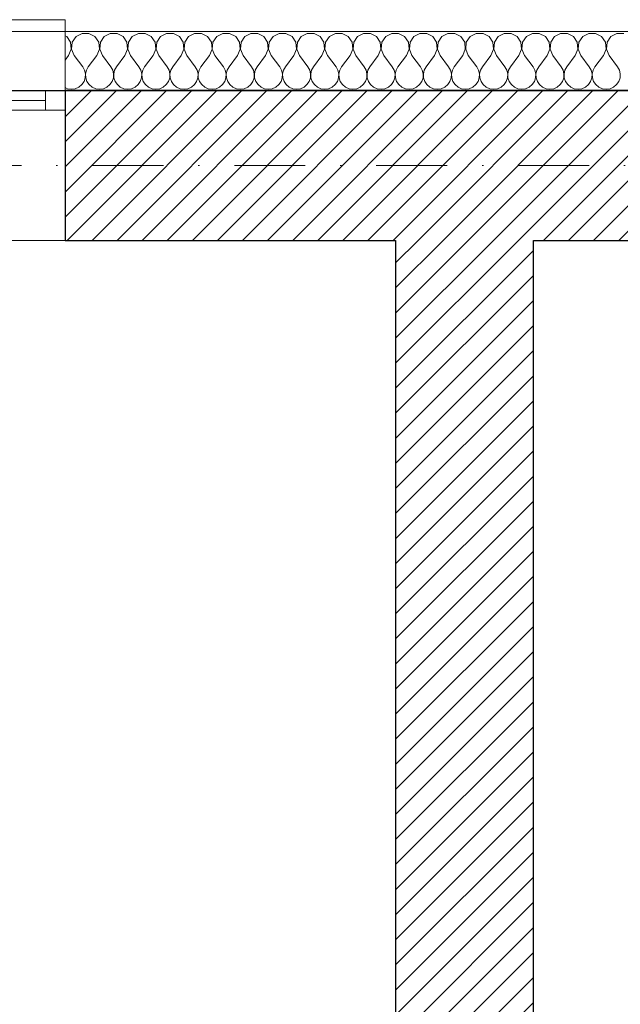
# Model space of a CAD drawing. Header units: millimetres. Extents: x 172139 to 266886, y 89525 to 138225.
# Tile 43 of 72: x 204012 to 205536, y 119207 to 121706. Entities that reach past the tile are written whole.
import ezdxf

# ---------------------------------------------------------------- set-up
doc = ezdxf.new("R2010")
doc.units = ezdxf.units.MM
doc.header["$MEASUREMENT"] = 0
doc.linetypes.add('Kropki i Kreski', pattern=[360, 180, -90, 0, -90])
for name, color, linetype in [('Konstrukcja - Siatki mod', 7, 'Continuous'), ('KR_INW', 7, 'Continuous'), ('NAPIS_SODON', 7, 'Continuous')]:
    doc.layers.add(name, color=color, linetype=linetype)
doc.layers.add('Konstrukcja - Siatki mod_Nr_pióra__48', color=7, linetype='Continuous', lineweight=15, true_color=0xa80f02)
doc.layers.add('KR_INW_Nr_pióra__102', color=7, linetype='Continuous', lineweight=5, true_color=0xcccccc)
for name, color, linetype, lineweight in [('KR_INW_Nr_pióra__101', 252, 'Continuous', 5), ('KR_INW_Nr_pióra__27', 7, 'Continuous', 25), ('KR_INW_Nr_pióra__47', 7, 'Continuous', 15), ('NAPIS_SODON_Nr_pióra__1', 7, 'Continuous', 13), ('NAPIS_SODON_Nr_pióra__121', 255, 'Continuous', 0), ('Okna ArchiCADa_Nr_pióra__1', 7, 'Continuous', 13)]:
    doc.layers.add(name, color=color, linetype=linetype, lineweight=lineweight)
pattern_1 = [(45, (0, 0), (-31.819804, 31.819804), [])]

# ---------------------------------------------------------------- blocks, each defined once
blk = doc.blocks.new('Strop_1', base_point=(179225, 121523.3))
at = {"layer": 'NAPIS_SODON_Nr_pióra__1', "linetype": 'Continuous', "flags": 128}
blk.add_lwpolyline([(179225, 121523.3), (179225.9, 107003.8), (250898.3, 107008.3), (250897.4, 121527.8)], close=True, dxfattribs=at)
blk = doc.blocks.new('Strop_2', base_point=(188316, 115154.1))
at = {"layer": 'NAPIS_SODON_Nr_pióra__121', "linetype": 'Continuous', "flags": 128}
blk.add_lwpolyline([(224893.2, 113397.6), (205242.2, 113397.6), (204667.3, 113397.6), (188316, 113397.6), (188316, 115154.1), (204667.3, 115154.1), (205241.5, 115154.1), (205242.2, 115154.1), (205242.2, 115394.1), (205241.5, 115154.1), (205174.5, 117823.2), (205315.4, 117824.8), (205315.4, 121145.6), (224463.2, 121145.6)], dxfattribs=at)
blk = doc.blocks.new('*X99')
at = {"layer": 'KR_INW_Nr_pióra__102', "linetype": 'Continuous'}
for p, q in [((204131.2, 121662.7), (204126.9, 121665)), ((204140.8, 121648.2), (204131.2, 121662.7)), ((204154.5, 121662.7), (204144.9, 121648.2)), ((204169.9, 121670.9), (204154.5, 121662.7)), ((204187.3, 121670.9), (204169.9, 121670.9)), ((204202.6, 121662.7), (204187.3, 121670.9)), ((204212.2, 121648.2), (204202.6, 121662.7)), ((204226, 121662.7), (204216.3, 121648.2)), ((204241.3, 121670.9), (204226, 121662.7)), ((204258.7, 121670.9), (204241.3, 121670.9)), ((204274, 121662.7), (204258.7, 121670.9)), ((204283.7, 121648.2), (204274, 121662.7)), ((204297.4, 121662.7), (204287.8, 121648.2)), ((204312.7, 121670.9), (204297.4, 121662.7)), ((204330.1, 121670.9), (204312.7, 121670.9)), ((204345.5, 121662.7), (204330.1, 121670.9)), ((204355.1, 121648.2), (204345.5, 121662.7)), ((204368.8, 121662.7), (204359.2, 121648.2)), ((204384.2, 121670.9), (204368.8, 121662.7)), ((204401.6, 121670.9), (204384.2, 121670.9)), ((204416.9, 121662.7), (204401.6, 121670.9)), ((204426.5, 121648.2), (204416.9, 121662.7)), ((204440.3, 121662.7), (204430.6, 121648.2)), ((204455.6, 121670.9), (204440.3, 121662.7)), ((204473, 121670.9), (204455.6, 121670.9)), ((204488.3, 121662.7), (204473, 121670.9)), ((204497.9, 121648.2), (204488.3, 121662.7)), ((204511.7, 121662.7), (204502.1, 121648.2)), ((204527, 121670.9), (204511.7, 121662.7)), ((204544.4, 121670.9), (204527, 121670.9)), ((204559.7, 121662.7), (204544.4, 121670.9)), ((204569.4, 121648.2), (204559.7, 121662.7)), ((204583.1, 121662.7), (204573.5, 121648.2)), ((204598.4, 121670.9), (204583.1, 121662.7)), ((204615.8, 121670.9), (204598.4, 121670.9)), ((204631.2, 121662.7), (204615.8, 121670.9)), ((204640.8, 121648.2), (204631.2, 121662.7)), ((204654.5, 121662.7), (204644.9, 121648.2)), ((204669.9, 121670.9), (204654.5, 121662.7)), ((204687.3, 121670.9), (204669.9, 121670.9)), ((204702.6, 121662.7), (204687.3, 121670.9)), ((204712.2, 121648.2), (204702.6, 121662.7)), ((204726, 121662.7), (204716.3, 121648.2)), ((204741.3, 121670.9), (204726, 121662.7)), ((204758.7, 121670.9), (204741.3, 121670.9)), ((204774, 121662.7), (204758.7, 121670.9)), ((204783.7, 121648.2), (204774, 121662.7)), ((204797.4, 121662.7), (204787.8, 121648.2)), ((204812.7, 121670.9), (204797.4, 121662.7)), ((204830.1, 121670.9), (204812.7, 121670.9)), ((204845.5, 121662.7), (204830.1, 121670.9)), ((204855.1, 121648.2), (204845.5, 121662.7)), ((204868.8, 121662.7), (204859.2, 121648.2)), ((204884.2, 121670.9), (204868.8, 121662.7)), ((204901.6, 121670.9), (204884.2, 121670.9)), ((204916.9, 121662.7), (204901.6, 121670.9)), ((204926.5, 121648.2), (204916.9, 121662.7)), ((204940.3, 121662.7), (204930.6, 121648.2)), ((204955.6, 121670.9), (204940.3, 121662.7)), ((204973, 121670.9), (204955.6, 121670.9)), ((204988.3, 121662.7), (204973, 121670.9)), ((204997.9, 121648.2), (204988.3, 121662.7)), ((205011.7, 121662.7), (205002.1, 121648.2)), ((205027, 121670.9), (205011.7, 121662.7)), ((205044.4, 121670.9), (205027, 121670.9)), ((205059.7, 121662.7), (205044.4, 121670.9)), ((205069.4, 121648.2), (205059.7, 121662.7)), ((205083.1, 121662.7), (205073.5, 121648.2)), ((205098.4, 121670.9), (205083.1, 121662.7)), ((205115.8, 121670.9), (205098.4, 121670.9)), ((205131.2, 121662.7), (205115.8, 121670.9)), ((205140.8, 121648.2), (205131.2, 121662.7)), ((205154.5, 121662.7), (205144.9, 121648.2)), ((205169.9, 121670.9), (205154.5, 121662.7)), ((205187.3, 121670.9), (205169.9, 121670.9)), ((205202.6, 121662.7), (205187.3, 121670.9)), ((205212.2, 121648.2), (205202.6, 121662.7)), ((205226, 121662.7), (205216.3, 121648.2)), ((205241.3, 121670.9), (205226, 121662.7)), ((205258.7, 121670.9), (205241.3, 121670.9)), ((205274, 121662.7), (205258.7, 121670.9)), ((205283.7, 121648.2), (205274, 121662.7)), ((205297.4, 121662.7), (205287.8, 121648.2)), ((205312.7, 121670.9), (205297.4, 121662.7)), ((205330.1, 121670.9), (205312.7, 121670.9)), ((205345.5, 121662.7), (205330.1, 121670.9)), ((205355.1, 121648.2), (205345.5, 121662.7)), ((205368.8, 121662.7), (205359.2, 121648.2)), ((205384.2, 121670.9), (205368.8, 121662.7)), ((205401.6, 121670.9), (205384.2, 121670.9)), ((205416.9, 121662.7), (205401.6, 121670.9)), ((205426.5, 121648.2), (205416.9, 121662.7)), ((205440.3, 121662.7), (205430.6, 121648.2)), ((205455.6, 121670.9), (205440.3, 121662.7)), ((205473, 121670.9), (205455.6, 121670.9)), ((205488.3, 121662.7), (205473, 121670.9)), ((205497.9, 121648.2), (205488.3, 121662.7)), ((205511.7, 121662.7), (205502.1, 121648.2)), ((205527, 121670.9), (205511.7, 121662.7)), ((205544.4, 121670.9), (205527, 121670.9)), ((204135.7, 121614.9), (204142.4, 121630.9)), ((204142.4, 121630.9), (204140.8, 121648.2)), ((204144.9, 121648.2), (204143.3, 121630.9)), ((204143.3, 121630.9), (204150, 121614.9)), ((204207.1, 121614.9), (204213.9, 121630.9)), ((204213.9, 121630.9), (204212.2, 121648.2)), ((204216.3, 121648.2), (204214.7, 121630.9)), ((204214.7, 121630.9), (204221.4, 121614.9)), ((204278.6, 121614.9), (204285.3, 121630.9)), ((204285.3, 121630.9), (204283.7, 121648.2)), ((204287.8, 121648.2), (204286.1, 121630.9)), ((204286.1, 121630.9), (204292.9, 121614.9)), ((204350, 121614.9), (204356.7, 121630.9)), ((204356.7, 121630.9), (204355.1, 121648.2)), ((204359.2, 121648.2), (204357.6, 121630.9)), ((204357.6, 121630.9), (204364.3, 121614.9)), ((204421.4, 121614.9), (204428.2, 121630.9)), ((204428.2, 121630.9), (204426.5, 121648.2)), ((204430.6, 121648.2), (204429, 121630.9)), ((204429, 121630.9), (204435.7, 121614.9)), ((204492.9, 121614.9), (204499.6, 121630.9)), ((204499.6, 121630.9), (204497.9, 121648.2)), ((204502.1, 121648.2), (204500.4, 121630.9)), ((204500.4, 121630.9), (204507.1, 121614.9)), ((204564.3, 121614.9), (204571, 121630.9)), ((204571, 121630.9), (204569.4, 121648.2)), ((204573.5, 121648.2), (204571.8, 121630.9)), ((204571.8, 121630.9), (204578.6, 121614.9)), ((204635.7, 121614.9), (204642.4, 121630.9)), ((204642.4, 121630.9), (204640.8, 121648.2)), ((204644.9, 121648.2), (204643.3, 121630.9)), ((204643.3, 121630.9), (204650, 121614.9)), ((204707.1, 121614.9), (204713.9, 121630.9)), ((204713.9, 121630.9), (204712.2, 121648.2)), ((204716.3, 121648.2), (204714.7, 121630.9)), ((204714.7, 121630.9), (204721.4, 121614.9)), ((204778.6, 121614.9), (204785.3, 121630.9)), ((204785.3, 121630.9), (204783.7, 121648.2)), ((204787.8, 121648.2), (204786.1, 121630.9)), ((204786.1, 121630.9), (204792.9, 121614.9)), ((204850, 121614.9), (204856.7, 121630.9)), ((204856.7, 121630.9), (204855.1, 121648.2)), ((204859.2, 121648.2), (204857.6, 121630.9)), ((204857.6, 121630.9), (204864.3, 121614.9)), ((204921.4, 121614.9), (204928.2, 121630.9)), ((204928.2, 121630.9), (204926.5, 121648.2)), ((204930.6, 121648.2), (204929, 121630.9)), ((204929, 121630.9), (204935.7, 121614.9)), ((204992.9, 121614.9), (204999.6, 121630.9)), ((204999.6, 121630.9), (204997.9, 121648.2)), ((205002.1, 121648.2), (205000.4, 121630.9)), ((205000.4, 121630.9), (205007.1, 121614.9)), ((205064.3, 121614.9), (205071, 121630.9)), ((205071, 121630.9), (205069.4, 121648.2)), ((205073.5, 121648.2), (205071.8, 121630.9)), ((205071.8, 121630.9), (205078.6, 121614.9)), ((205135.7, 121614.9), (205142.4, 121630.9)), ((205142.4, 121630.9), (205140.8, 121648.2)), ((205144.9, 121648.2), (205143.3, 121630.9)), ((205143.3, 121630.9), (205150, 121614.9)), ((205207.1, 121614.9), (205213.9, 121630.9)), ((205213.9, 121630.9), (205212.2, 121648.2)), ((205216.3, 121648.2), (205214.7, 121630.9)), ((205214.7, 121630.9), (205221.4, 121614.9)), ((205278.6, 121614.9), (205285.3, 121630.9)), ((205285.3, 121630.9), (205283.7, 121648.2)), ((205287.8, 121648.2), (205286.1, 121630.9)), ((205286.1, 121630.9), (205292.9, 121614.9)), ((205350, 121614.9), (205356.7, 121630.9)), ((205356.7, 121630.9), (205355.1, 121648.2)), ((205359.2, 121648.2), (205357.6, 121630.9)), ((205357.6, 121630.9), (205364.3, 121614.9)), ((205421.4, 121614.9), (205428.2, 121630.9)), ((205428.2, 121630.9), (205426.5, 121648.2)), ((205430.6, 121648.2), (205429, 121630.9)), ((205429, 121630.9), (205435.7, 121614.9)), ((205492.9, 121614.9), (205499.6, 121630.9)), ((205499.6, 121630.9), (205497.9, 121648.2)), ((205502.1, 121648.2), (205500.4, 121630.9)), ((205500.4, 121630.9), (205507.1, 121614.9)), ((204135.7, 121614.9), (204126.9, 121603.2)), ((204150, 121614.9), (204171.4, 121586.3)), ((204207.1, 121614.9), (204185.7, 121586.3)), ((204221.4, 121614.9), (204242.9, 121586.3)), ((204278.6, 121614.9), (204257.1, 121586.3)), ((204292.9, 121614.9), (204314.3, 121586.3)), ((204350, 121614.9), (204328.6, 121586.3)), ((204364.3, 121614.9), (204385.7, 121586.3)), ((204421.4, 121614.9), (204400, 121586.3)), ((204435.7, 121614.9), (204457.1, 121586.3)), ((204492.9, 121614.9), (204471.4, 121586.3)), ((204507.1, 121614.9), (204528.6, 121586.3)), ((204564.3, 121614.9), (204542.9, 121586.3)), ((204578.6, 121614.9), (204600, 121586.3)), ((204635.7, 121614.9), (204614.3, 121586.3)), ((204650, 121614.9), (204671.4, 121586.3)), ((204707.1, 121614.9), (204685.7, 121586.3)), ((204721.4, 121614.9), (204742.9, 121586.3)), ((204778.6, 121614.9), (204757.1, 121586.3)), ((204792.9, 121614.9), (204814.3, 121586.3)), ((204850, 121614.9), (204828.6, 121586.3)), ((204864.3, 121614.9), (204885.7, 121586.3)), ((204921.4, 121614.9), (204900, 121586.3)), ((204935.7, 121614.9), (204957.1, 121586.3)), ((204992.9, 121614.9), (204971.4, 121586.3)), ((205007.1, 121614.9), (205028.6, 121586.3)), ((205064.3, 121614.9), (205042.9, 121586.3)), ((205078.6, 121614.9), (205100, 121586.3)), ((205135.7, 121614.9), (205114.3, 121586.3)), ((205150, 121614.9), (205171.4, 121586.3)), ((205207.1, 121614.9), (205185.7, 121586.3)), ((205221.4, 121614.9), (205242.9, 121586.3)), ((205278.6, 121614.9), (205257.1, 121586.3)), ((205292.9, 121614.9), (205314.3, 121586.3)), ((205350, 121614.9), (205328.6, 121586.3)), ((205364.3, 121614.9), (205385.7, 121586.3)), ((205421.4, 121614.9), (205400, 121586.3)), ((205435.7, 121614.9), (205457.1, 121586.3)), ((205492.9, 121614.9), (205471.4, 121586.3)), ((205507.1, 121614.9), (205528.6, 121586.3)), ((204176.2, 121577.7), (204171.4, 121586.3)), ((204178.4, 121568.1), (204176.2, 121577.7)), ((204180.9, 121577.7), (204178.7, 121568.1)), ((204185.7, 121586.3), (204180.9, 121577.7)), ((204247.6, 121577.7), (204242.9, 121586.3)), ((204249.9, 121568.1), (204247.6, 121577.7)), ((204252.4, 121577.7), (204250.1, 121568.1)), ((204257.1, 121586.3), (204252.4, 121577.7)), ((204319.1, 121577.7), (204314.3, 121586.3)), ((204321.3, 121568.1), (204319.1, 121577.7)), ((204323.8, 121577.7), (204321.6, 121568.1)), ((204328.6, 121586.3), (204323.8, 121577.7)), ((204390.5, 121577.7), (204385.7, 121586.3)), ((204392.7, 121568.1), (204390.5, 121577.7)), ((204395.2, 121577.7), (204393, 121568.1)), ((204400, 121586.3), (204395.2, 121577.7)), ((204461.9, 121577.7), (204457.1, 121586.3)), ((204464.1, 121568.1), (204461.9, 121577.7)), ((204466.7, 121577.7), (204464.4, 121568.1)), ((204471.4, 121586.3), (204466.7, 121577.7)), ((204533.3, 121577.7), (204528.6, 121586.3)), ((204535.6, 121568.1), (204533.3, 121577.7)), ((204538.1, 121577.7), (204535.9, 121568.1)), ((204542.9, 121586.3), (204538.1, 121577.7)), ((204604.8, 121577.7), (204600, 121586.3)), ((204607, 121568.1), (204604.8, 121577.7)), ((204609.5, 121577.7), (204607.3, 121568.1)), ((204614.3, 121586.3), (204609.5, 121577.7)), ((204676.2, 121577.7), (204671.4, 121586.3)), ((204678.4, 121568.1), (204676.2, 121577.7)), ((204680.9, 121577.7), (204678.7, 121568.1)), ((204685.7, 121586.3), (204680.9, 121577.7)), ((204747.6, 121577.7), (204742.9, 121586.3)), ((204749.9, 121568.1), (204747.6, 121577.7)), ((204752.4, 121577.7), (204750.1, 121568.1)), ((204757.1, 121586.3), (204752.4, 121577.7)), ((204819.1, 121577.7), (204814.3, 121586.3)), ((204821.3, 121568.1), (204819.1, 121577.7)), ((204823.8, 121577.7), (204821.6, 121568.1)), ((204828.6, 121586.3), (204823.8, 121577.7)), ((204890.5, 121577.7), (204885.7, 121586.3)), ((204892.7, 121568.1), (204890.5, 121577.7)), ((204895.2, 121577.7), (204893, 121568.1)), ((204900, 121586.3), (204895.2, 121577.7)), ((204961.9, 121577.7), (204957.1, 121586.3)), ((204964.1, 121568.1), (204961.9, 121577.7)), ((204966.7, 121577.7), (204964.4, 121568.1)), ((204971.4, 121586.3), (204966.7, 121577.7)), ((205033.3, 121577.7), (205028.6, 121586.3)), ((205035.6, 121568.1), (205033.3, 121577.7)), ((205038.1, 121577.7), (205035.9, 121568.1)), ((205042.9, 121586.3), (205038.1, 121577.7)), ((205104.8, 121577.7), (205100, 121586.3)), ((205107, 121568.1), (205104.8, 121577.7)), ((205109.5, 121577.7), (205107.3, 121568.1)), ((205114.3, 121586.3), (205109.5, 121577.7)), ((205176.2, 121577.7), (205171.4, 121586.3)), ((205178.4, 121568.1), (205176.2, 121577.7)), ((205180.9, 121577.7), (205178.7, 121568.1)), ((205185.7, 121586.3), (205180.9, 121577.7)), ((205247.6, 121577.7), (205242.9, 121586.3)), ((205249.9, 121568.1), (205247.6, 121577.7)), ((205252.4, 121577.7), (205250.1, 121568.1)), ((205257.1, 121586.3), (205252.4, 121577.7)), ((205319.1, 121577.7), (205314.3, 121586.3)), ((205321.3, 121568.1), (205319.1, 121577.7)), ((205323.8, 121577.7), (205321.6, 121568.1)), ((205328.6, 121586.3), (205323.8, 121577.7)), ((205390.5, 121577.7), (205385.7, 121586.3)), ((205392.7, 121568.1), (205390.5, 121577.7)), ((205395.2, 121577.7), (205393, 121568.1)), ((205400, 121586.3), (205395.2, 121577.7)), ((205461.9, 121577.7), (205457.1, 121586.3)), ((205464.1, 121568.1), (205461.9, 121577.7)), ((205466.7, 121577.7), (205464.4, 121568.1)), ((205471.4, 121586.3), (205466.7, 121577.7)), ((205533.3, 121577.7), (205528.6, 121586.3)), ((205535.6, 121568.1), (205533.3, 121577.7)), ((204174.8, 121548.9), (204177.9, 121558.2)), ((204177.9, 121558.2), (204178.4, 121568.1)), ((204178.7, 121568.1), (204179.2, 121558.2)), ((204179.2, 121558.2), (204182.3, 121548.9)), ((204246.2, 121548.9), (204249.4, 121558.2)), ((204249.4, 121558.2), (204249.9, 121568.1)), ((204250.1, 121568.1), (204250.6, 121558.2)), ((204250.6, 121558.2), (204253.8, 121548.9)), ((204317.7, 121548.9), (204320.8, 121558.2)), ((204320.8, 121558.2), (204321.3, 121568.1)), ((204321.6, 121568.1), (204322.1, 121558.2)), ((204322.1, 121558.2), (204325.2, 121548.9)), ((204389.1, 121548.9), (204392.2, 121558.2)), ((204392.2, 121558.2), (204392.7, 121568.1)), ((204393, 121568.1), (204393.5, 121558.2)), ((204393.5, 121558.2), (204396.6, 121548.9)), ((204460.5, 121548.9), (204463.7, 121558.2)), ((204463.7, 121558.2), (204464.1, 121568.1)), ((204464.4, 121568.1), (204464.9, 121558.2)), ((204464.9, 121558.2), (204468.1, 121548.9)), ((204531.9, 121548.9), (204535.1, 121558.2)), ((204535.1, 121558.2), (204535.6, 121568.1)), ((204535.9, 121568.1), (204536.3, 121558.2)), ((204536.3, 121558.2), (204539.5, 121548.9)), ((204603.4, 121548.9), (204606.5, 121558.2)), ((204606.5, 121558.2), (204607, 121568.1)), ((204607.3, 121568.1), (204607.8, 121558.2)), ((204607.8, 121558.2), (204610.9, 121548.9)), ((204674.8, 121548.9), (204677.9, 121558.2)), ((204677.9, 121558.2), (204678.4, 121568.1)), ((204678.7, 121568.1), (204679.2, 121558.2)), ((204679.2, 121558.2), (204682.3, 121548.9)), ((204746.2, 121548.9), (204749.4, 121558.2)), ((204749.4, 121558.2), (204749.9, 121568.1)), ((204750.1, 121568.1), (204750.6, 121558.2)), ((204750.6, 121558.2), (204753.8, 121548.9)), ((204817.7, 121548.9), (204820.8, 121558.2)), ((204820.8, 121558.2), (204821.3, 121568.1)), ((204821.6, 121568.1), (204822.1, 121558.2)), ((204822.1, 121558.2), (204825.2, 121548.9)), ((204889.1, 121548.9), (204892.2, 121558.2)), ((204892.2, 121558.2), (204892.7, 121568.1)), ((204893, 121568.1), (204893.5, 121558.2)), ((204893.5, 121558.2), (204896.6, 121548.9)), ((204960.5, 121548.9), (204963.7, 121558.2)), ((204963.7, 121558.2), (204964.1, 121568.1)), ((204964.4, 121568.1), (204964.9, 121558.2)), ((204964.9, 121558.2), (204968.1, 121548.9)), ((205031.9, 121548.9), (205035.1, 121558.2)), ((205035.1, 121558.2), (205035.6, 121568.1)), ((205035.9, 121568.1), (205036.3, 121558.2)), ((205036.3, 121558.2), (205039.5, 121548.9)), ((205103.4, 121548.9), (205106.5, 121558.2)), ((205106.5, 121558.2), (205107, 121568.1)), ((205107.3, 121568.1), (205107.8, 121558.2)), ((205107.8, 121558.2), (205110.9, 121548.9)), ((205174.8, 121548.9), (205177.9, 121558.2)), ((205177.9, 121558.2), (205178.4, 121568.1)), ((205178.7, 121568.1), (205179.2, 121558.2)), ((205179.2, 121558.2), (205182.3, 121548.9)), ((205246.2, 121548.9), (205249.4, 121558.2)), ((205249.4, 121558.2), (205249.9, 121568.1)), ((205250.1, 121568.1), (205250.6, 121558.2)), ((205250.6, 121558.2), (205253.8, 121548.9)), ((205317.7, 121548.9), (205320.8, 121558.2)), ((205320.8, 121558.2), (205321.3, 121568.1)), ((205321.6, 121568.1), (205322.1, 121558.2)), ((205322.1, 121558.2), (205325.2, 121548.9)), ((205389.1, 121548.9), (205392.2, 121558.2)), ((205392.2, 121558.2), (205392.7, 121568.1)), ((205393, 121568.1), (205393.5, 121558.2)), ((205393.5, 121558.2), (205396.6, 121548.9)), ((205460.5, 121548.9), (205463.7, 121558.2)), ((205463.7, 121558.2), (205464.1, 121568.1)), ((205464.4, 121568.1), (205464.9, 121558.2)), ((205464.9, 121558.2), (205468.1, 121548.9)), ((205531.9, 121548.9), (205535.1, 121558.2)), ((205535.1, 121558.2), (205535.6, 121568.1)), ((204126.9, 121533.2), (204133.1, 121530.5)), ((204133.1, 121530.5), (204142.9, 121529.2)), ((204142.9, 121529.2), (204152.6, 121530.5)), ((204152.6, 121530.5), (204161.6, 121534.5)), ((204161.6, 121534.5), (204169.2, 121540.8)), ((204169.2, 121540.8), (204174.8, 121548.9)), ((204182.3, 121548.9), (204187.9, 121540.8)), ((204187.9, 121540.8), (204195.5, 121534.5)), ((204195.5, 121534.5), (204204.5, 121530.5)), ((204204.5, 121530.5), (204214.3, 121529.2)), ((204214.3, 121529.2), (204224, 121530.5)), ((204224, 121530.5), (204233.1, 121534.5)), ((204233.1, 121534.5), (204240.6, 121540.8)), ((204240.6, 121540.8), (204246.2, 121548.9)), ((204253.8, 121548.9), (204259.4, 121540.8)), ((204259.4, 121540.8), (204266.9, 121534.5)), ((204266.9, 121534.5), (204276, 121530.5)), ((204276, 121530.5), (204285.7, 121529.2)), ((204285.7, 121529.2), (204295.5, 121530.5)), ((204295.5, 121530.5), (204304.5, 121534.5)), ((204304.5, 121534.5), (204312.1, 121540.8)), ((204312.1, 121540.8), (204317.7, 121548.9)), ((204325.2, 121548.9), (204330.8, 121540.8)), ((204330.8, 121540.8), (204338.4, 121534.5)), ((204338.4, 121534.5), (204347.4, 121530.5)), ((204347.4, 121530.5), (204357.1, 121529.2)), ((204357.1, 121529.2), (204366.9, 121530.5)), ((204366.9, 121530.5), (204375.9, 121534.5)), ((204375.9, 121534.5), (204383.5, 121540.8)), ((204383.5, 121540.8), (204389.1, 121548.9)), ((204396.6, 121548.9), (204402.2, 121540.8)), ((204402.2, 121540.8), (204409.8, 121534.5)), ((204409.8, 121534.5), (204418.8, 121530.5)), ((204418.8, 121530.5), (204428.6, 121529.2)), ((204428.6, 121529.2), (204438.3, 121530.5)), ((204438.3, 121530.5), (204447.3, 121534.5)), ((204447.3, 121534.5), (204454.9, 121540.8)), ((204454.9, 121540.8), (204460.5, 121548.9)), ((204468.1, 121548.9), (204473.6, 121540.8)), ((204473.6, 121540.8), (204481.2, 121534.5)), ((204481.2, 121534.5), (204490.2, 121530.5)), ((204490.2, 121530.5), (204500, 121529.2)), ((204500, 121529.2), (204509.8, 121530.5)), ((204509.8, 121530.5), (204518.8, 121534.5)), ((204518.8, 121534.5), (204526.4, 121540.8)), ((204526.4, 121540.8), (204531.9, 121548.9)), ((204539.5, 121548.9), (204545.1, 121540.8)), ((204545.1, 121540.8), (204552.7, 121534.5)), ((204552.7, 121534.5), (204561.7, 121530.5)), ((204561.7, 121530.5), (204571.4, 121529.2)), ((204571.4, 121529.2), (204581.2, 121530.5)), ((204581.2, 121530.5), (204590.2, 121534.5)), ((204590.2, 121534.5), (204597.8, 121540.8)), ((204597.8, 121540.8), (204603.4, 121548.9)), ((204610.9, 121548.9), (204616.5, 121540.8)), ((204616.5, 121540.8), (204624.1, 121534.5)), ((204624.1, 121534.5), (204633.1, 121530.5)), ((204633.1, 121530.5), (204642.9, 121529.2)), ((204642.9, 121529.2), (204652.6, 121530.5)), ((204652.6, 121530.5), (204661.6, 121534.5)), ((204661.6, 121534.5), (204669.2, 121540.8)), ((204669.2, 121540.8), (204674.8, 121548.9)), ((204682.3, 121548.9), (204687.9, 121540.8)), ((204687.9, 121540.8), (204695.5, 121534.5)), ((204695.5, 121534.5), (204704.5, 121530.5)), ((204704.5, 121530.5), (204714.3, 121529.2)), ((204714.3, 121529.2), (204724, 121530.5)), ((204724, 121530.5), (204733.1, 121534.5)), ((204733.1, 121534.5), (204740.6, 121540.8)), ((204740.6, 121540.8), (204746.2, 121548.9)), ((204753.8, 121548.9), (204759.4, 121540.8)), ((204759.4, 121540.8), (204766.9, 121534.5)), ((204766.9, 121534.5), (204776, 121530.5)), ((204776, 121530.5), (204785.7, 121529.2)), ((204785.7, 121529.2), (204795.5, 121530.5)), ((204795.5, 121530.5), (204804.5, 121534.5)), ((204804.5, 121534.5), (204812.1, 121540.8)), ((204812.1, 121540.8), (204817.7, 121548.9)), ((204825.2, 121548.9), (204830.8, 121540.8)), ((204830.8, 121540.8), (204838.4, 121534.5)), ((204838.4, 121534.5), (204847.4, 121530.5)), ((204847.4, 121530.5), (204857.1, 121529.2)), ((204857.1, 121529.2), (204866.9, 121530.5)), ((204866.9, 121530.5), (204875.9, 121534.5)), ((204875.9, 121534.5), (204883.5, 121540.8)), ((204883.5, 121540.8), (204889.1, 121548.9)), ((204896.6, 121548.9), (204902.2, 121540.8)), ((204902.2, 121540.8), (204909.8, 121534.5)), ((204909.8, 121534.5), (204918.8, 121530.5)), ((204918.8, 121530.5), (204928.6, 121529.2)), ((204928.6, 121529.2), (204938.3, 121530.5)), ((204938.3, 121530.5), (204947.3, 121534.5)), ((204947.3, 121534.5), (204954.9, 121540.8)), ((204954.9, 121540.8), (204960.5, 121548.9)), ((204968.1, 121548.9), (204973.6, 121540.8)), ((204973.6, 121540.8), (204981.2, 121534.5)), ((204981.2, 121534.5), (204990.2, 121530.5)), ((204990.2, 121530.5), (205000, 121529.2)), ((205000, 121529.2), (205009.8, 121530.5)), ((205009.8, 121530.5), (205018.8, 121534.5)), ((205018.8, 121534.5), (205026.4, 121540.8)), ((205026.4, 121540.8), (205031.9, 121548.9)), ((205039.5, 121548.9), (205045.1, 121540.8)), ((205045.1, 121540.8), (205052.7, 121534.5)), ((205052.7, 121534.5), (205061.7, 121530.5)), ((205061.7, 121530.5), (205071.4, 121529.2)), ((205071.4, 121529.2), (205081.2, 121530.5)), ((205081.2, 121530.5), (205090.2, 121534.5)), ((205090.2, 121534.5), (205097.8, 121540.8)), ((205097.8, 121540.8), (205103.4, 121548.9)), ((205110.9, 121548.9), (205116.5, 121540.8)), ((205116.5, 121540.8), (205124.1, 121534.5)), ((205124.1, 121534.5), (205133.1, 121530.5)), ((205133.1, 121530.5), (205142.9, 121529.2)), ((205142.9, 121529.2), (205152.6, 121530.5)), ((205152.6, 121530.5), (205161.6, 121534.5)), ((205161.6, 121534.5), (205169.2, 121540.8)), ((205169.2, 121540.8), (205174.8, 121548.9)), ((205182.3, 121548.9), (205187.9, 121540.8)), ((205187.9, 121540.8), (205195.5, 121534.5)), ((205195.5, 121534.5), (205204.5, 121530.5)), ((205204.5, 121530.5), (205214.3, 121529.2)), ((205214.3, 121529.2), (205224, 121530.5)), ((205224, 121530.5), (205233.1, 121534.5)), ((205233.1, 121534.5), (205240.6, 121540.8)), ((205240.6, 121540.8), (205246.2, 121548.9)), ((205253.8, 121548.9), (205259.4, 121540.8)), ((205259.4, 121540.8), (205266.9, 121534.5)), ((205266.9, 121534.5), (205276, 121530.5)), ((205276, 121530.5), (205285.7, 121529.2)), ((205285.7, 121529.2), (205295.5, 121530.5)), ((205295.5, 121530.5), (205304.5, 121534.5)), ((205304.5, 121534.5), (205312.1, 121540.8)), ((205312.1, 121540.8), (205317.7, 121548.9)), ((205325.2, 121548.9), (205330.8, 121540.8)), ((205330.8, 121540.8), (205338.4, 121534.5)), ((205338.4, 121534.5), (205347.4, 121530.5)), ((205347.4, 121530.5), (205357.1, 121529.2)), ((205357.1, 121529.2), (205366.9, 121530.5)), ((205366.9, 121530.5), (205375.9, 121534.5)), ((205375.9, 121534.5), (205383.5, 121540.8)), ((205383.5, 121540.8), (205389.1, 121548.9)), ((205396.6, 121548.9), (205402.2, 121540.8)), ((205402.2, 121540.8), (205409.8, 121534.5)), ((205409.8, 121534.5), (205418.8, 121530.5)), ((205418.8, 121530.5), (205428.6, 121529.2)), ((205428.6, 121529.2), (205438.3, 121530.5)), ((205438.3, 121530.5), (205447.3, 121534.5)), ((205447.3, 121534.5), (205454.9, 121540.8)), ((205454.9, 121540.8), (205460.5, 121548.9)), ((205468.1, 121548.9), (205473.6, 121540.8)), ((205473.6, 121540.8), (205481.2, 121534.5)), ((205481.2, 121534.5), (205490.2, 121530.5)), ((205490.2, 121530.5), (205500, 121529.2)), ((205500, 121529.2), (205509.8, 121530.5)), ((205509.8, 121530.5), (205518.8, 121534.5)), ((205518.8, 121534.5), (205526.4, 121540.8)), ((205526.4, 121540.8), (205531.9, 121548.9))]:
    blk.add_line(p, q, dxfattribs=at)
blk = doc.blocks.new('Okno podwójne 19')
at = {"layer": 'Okna ArchiCADa_Nr_pióra__1', "linetype": 'Continuous'}
for p, q in [((-575, 330), (575, 330)), ((-575, 0), (-525, 0)), ((-575, -50), (-575, 0)), ((-525, 0), (-525, -50)), ((-525, 0), (-50, 0)), ((-50, -50), (-50, 0)), ((-50, 0), (0, 0)), ((0, 0), (50, 0)), ((50, 0), (50, -50)), ((50, 0), (525, 0)), ((525, -50), (525, 0)), ((525, 0), (575, 0)), ((575, -50), (575, 0)), ((-525, -25), (-50, -25)), ((50, -25), (525, -25)), ((-525, -50), (-575, -50)), ((-50, -50), (-525, -50)), ((0, -50), (-50, -50)), ((50, -50), (0, -50)), ((525, -50), (50, -50)), ((575, -50), (525, -50)), ((-575, -200), (575, -200)), ((-575, -200), (-575, -230)), ((575, -230), (575, -200)), ((-575, -230), (575, -230))]:
    blk.add_line(p, q, dxfattribs=at)
blk = doc.blocks.new('Ściana_1', base_point=(179075.1, 121675.6))
at = {"layer": 'KR_INW_Nr_pióra__101', "linetype": 'Continuous'}
h = blk.add_hatch(dxfattribs=at)
h.set_pattern_fill('Cegła_licówka', color=256, style=0, pattern_type=2)
h.set_pattern_definition(pattern_1)
h.paths.add_polyline_path([(209269.6, 121525.6), (204126.9, 121525.6), (204126.9, 121475.6), (204126.9, 121145.6), (209269.6, 121145.6), (209269.6, 121375.6), (209269.6, 121425.6)])
at = {"layer": 'KR_INW_Nr_pióra__27', "linetype": 'Continuous'}
for p, q in [((209269.6, 121525.6), (204126.9, 121525.6)), ((204126.9, 121525.6), (204126.9, 121475.6)), ((204126.9, 121475.6), (204126.9, 121145.6))]:
    blk.add_line(p, q, dxfattribs=at)
at = {"layer": 'KR_INW_Nr_pióra__27', "linetype": 'Continuous', "flags": 128}
for points in [[(204126.9, 121145.6), (204965.4, 121145.6)], [(205315.4, 121145.6), (207609, 121145.6)]]:
    blk.add_lwpolyline(points, dxfattribs=at)
at = {"layer": 'KR_INW_Nr_pióra__47', "linetype": 'Continuous'}
blk.add_line((204126.9, 121675.6), (204126.9, 121525.6), dxfattribs=at)
at = {"layer": 'KR_INW_Nr_pióra__47', "linetype": 'Continuous', "flags": 128}
blk.add_lwpolyline([(209269.6, 121675.6), (204126.9, 121675.6)], dxfattribs=at)
at = {"layer": 'KR_INW'}
blk.add_blockref('*X99', (0, 0), dxfattribs=at)
at = {"layer": 'Okna ArchiCADa_Nr_pióra__1', "linetype": 'Continuous', "xscale": -1, "zscale": 1000, "rotation": 180}
blk.add_blockref('Okno podwójne 19', (203551.9, 121475.6), dxfattribs=at)
blk = doc.blocks.new('Ściana_42', base_point=(205315.4, 117824.8))
at = {"layer": 'KR_INW_Nr_pióra__101', "linetype": 'Continuous'}
h = blk.add_hatch(dxfattribs=at)
h.set_pattern_fill('Cegła_licówka', color=256, style=0, pattern_type=2)
h.set_pattern_definition(pattern_1)
h.paths.add_polyline_path([(205315.4, 117959.8), (205315.4, 121145.6), (204965.4, 121145.6), (204965.4, 117955.8)])
at = {"layer": 'KR_INW_Nr_pióra__27', "linetype": 'Continuous', "flags": 128}
for points in [[(204965.4, 121145.6), (204965.4, 117967.4)], [(205315.4, 118307.1), (205315.4, 121145.6)]]:
    blk.add_lwpolyline(points, dxfattribs=at)
blk = doc.blocks.new('Standardowy znacznik siatki_10')
at = {"layer": 'Konstrukcja - Siatki mod_Nr_pióra__48', "linetype": 'Kropki i Kreski'}
blk.add_line((1000, 0), (72912, 0), dxfattribs=at)

msp = doc.modelspace()

# ---------------------------------------------------------------- block references
at = {"layer": 'Konstrukcja - Siatki mod', "color": 8, "linetype": 'Continuous', "lineweight": 13, "zscale": 1000}
msp.add_blockref('Standardowy znacznik siatki_10', (177989.3, 121335.6), dxfattribs=at)
at = {"layer": 'KR_INW'}
for name, p in [('Ściana_1', (179075.1, 121675.6)), ('Ściana_42', (205315.4, 117824.8))]:
    msp.add_blockref(name, p, dxfattribs=at)
at = {"layer": 'NAPIS_SODON', "linetype": 'Continuous'}
msp.add_blockref('Strop_1', (179225, 121523.3), dxfattribs=at)
at = {"layer": 'NAPIS_SODON', "color": 255, "linetype": 'Continuous', "lineweight": 0}
msp.add_blockref('Strop_2', (188316, 115154.1), dxfattribs=at)

doc.saveas('drawing.dxf')
